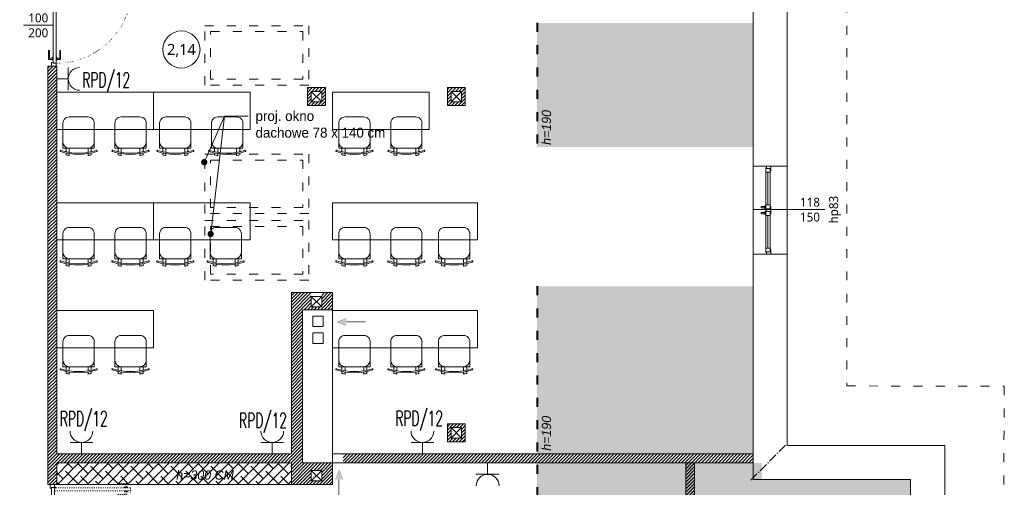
# Model space of a CAD drawing. Header units: millimetres. Extents: x 85284 to 143915, y -66821 to -28273.
# Tile 20 of 28: x 127936 to 129261, y -64365 to -63737. Entities that reach past the tile are written whole.
import ezdxf
from ezdxf import colors
from ezdxf.entities.mleader import LeaderData, LeaderLine
from ezdxf.enums import TextEntityAlignment as Align
from ezdxf.math import Vec2, Vec3

# ---------------------------------------------------------------- set-up
doc = ezdxf.new("R2010")
doc.units = ezdxf.units.MM
for name, pattern in [('ACAD_ISO03W100', [30, 12, -18]), ('ACAD_ISO07W100', [3, 0, -3]), ('ACAD_ISO10W100', [18, 12, -3, 0, -3])]:
    doc.linetypes.add(name, pattern=pattern)
doc.layers.get('0').update_dxf_attribs({"color": 251, "lineweight": 9})
for name, color, linetype, lineweight in [('IE_Gniazda', 3, 'Continuous', 15), ('IE_Numery obw ośw hala', 6, 'Continuous', 13), ('opis..KF', 251, 'Continuous', 9), ('pomocnicza', 251, 'Continuous', 9), ('siatka konstr..KF', 251, 'ACAD_ISO10W100', 9), ('stolarka_arch', 251, 'Continuous', 9), ('TEXT', 251, 'Continuous', 9), ('wentylacja..KF', 251, 'Continuous', 9), ('wymiar_arch', 251, 'Continuous', 9), ('wypełnienie 2', 251, 'Continuous', 9), ('ściana pro..KF', 251, 'Continuous', 9), ('ściany ist..KF', 251, 'Continuous', 9)]:
    doc.layers.add(name, color=color, linetype=linetype, lineweight=lineweight)
doc.styles.add('ARCH', font='segoeuil.ttf')
doc.styles.add('SIMPLEX', font='simplex', dxfattribs={"width": 0.85})
pattern_1 = [(45, (-308.0725, -28536.048), (-2.24506403, 2.24506403), [])]

# ---------------------------------------------------------------- blocks, each defined once
blk = doc.blocks.new('*U179')
at = {"layer": 'stolarka_arch', "lineweight": 0}
blk.add_lwpolyline([(0, 0), (118, 0), (118, -46), (0, -46)], close=True, dxfattribs=at)
at = {"layer": 'stolarka_arch'}
for points in [[(0, -22), (6, -22), (6, -23), (3, -23), (3, -28), (0, -28)], [(3, -23), (8, -23), (8, -29), (2, -29), (2, -28), (3, -28)], [(8, -26), (52, -26), (52, -23), (8, -23)], [(8, -26), (52, -26), (52, -29), (8, -29)], [(57, -23), (52, -23), (52, -29), (58, -29), (58, -28), (57, -28)], [(54, -22), (64, -22), (64, -23), (61, -23), (61, -28), (57, -28), (57, -23), (54, -23)], [(61, -23), (66, -23), (66, -29), (60, -29), (60, -28), (61, -28)], [(110, -26), (66, -26), (66, -23), (110, -23)], [(110, -26), (66, -26), (66, -29), (110, -29)], [(115, -23), (110, -23), (110, -29), (116, -29), (116, -28), (115, -28)], [(118, -22), (112, -22), (112, -23), (115, -23), (115, -28), (118, -28)], [(57, -30), (53, -30), (53, -29), (57, -29)], [(56, -35), (54, -35), (54, -30), (56, -30)], [(65, -30), (61, -30), (61, -29), (65, -29)], [(64, -35), (62, -35), (62, -30), (64, -30)]]:
    blk.add_lwpolyline(points, close=True, dxfattribs=at)
blk = doc.blocks.new('*U173')
at = {"layer": 'opis..KF'}
blk.add_line((20, 0), (-77, 0), dxfattribs=at)
at = {"layer": 'opis..KF', "style": 'ARCH', "flags": 12}
for tag, p in [('150', (0, 10)), ('120', (0, -10))]:
    blk.add_attdef(tag, text='', height=12, dxfattribs=at).set_placement(p, align=Align.MIDDLE_CENTER)
blk.add_attdef('hp', text='', height=12, rotation=90, dxfattribs=at).set_placement((31.7, 0), align=Align.MIDDLE_CENTER)
blk = doc.blocks.new('krzesło')
for p, q in [((5.7, 41.6), (5.7, 41.6)), ((1.8, 29.3), (-0.8, 29.3)), ((2.6, 33.5), (0, 33.5)), ((9.1, 29.3), (3.5, 29.3)), ((9.1, 33.5), (4.3, 33.5)), ((9.1, 37.7), (42.8, 37.7)), ((9.1, -4.4), (9.1, 37.7)), ((51.2, 29.3), (51.2, 4)), ((1.8, 4), (-0.8, 4)), ((9.1, 4), (3.5, 4)), ((2.6, -0.2), (0, -0.2)), ((9.1, -0.2), (4.3, -0.2)), ((5.7, -8.3), (5.7, -8.3)), ((42.8, -4.4), (9.1, -4.4))]:
    blk.add_line(p, q)
for centre, radius, start, end in [((79.1, 16.7), 78.3, 161.8381, 198.1619), ((79.1, 16.7), 76.7, 161.8381, 198.1619), ((5.5, 40.8), 0.841, 71.2164, 161.8381), ((5.5, 40.8), 0.841, 341.8381, 71.2164), ((79.1, 16.7), 80.9, 167.9968, 171.0267), ((17.5, 29.3), 8.41, 90, 180), ((42.8, 29.3), 8.41, 0, 90), ((79.1, 16.7), 80.9, 188.9733, 192.0032), ((17.5, 4), 8.41, 180, 270), ((42.8, 4), 8.41, 270, 0), ((5.5, -7.5), 0.841, 198.1619, 288.7836), ((5.5, -7.5), 0.841, 288.7836, 18.1619)]:
    blk.add_arc(centre, radius, start, end)
blk = doc.blocks.new('*U197')
at = {"layer": 'stolarka_arch', "linetype": 'ACAD_ISO03W100', "lineweight": 0, "ltscale": 0.1}
for points in [[(3.5, 97), (-1.5, 97), (-1.5, 85), (-0.5, 85), (-0.5, 95), (3.5, 95)], [(3.5, 98), (3.5, 94), (4.5, 94), (4.5, 98)], [(4.5, 102), (4.5, 0), (8.5, 0), (8.5, 102)], [(9.5, 98), (9.5, 94), (8.5, 94), (8.5, 98)], [(9.5, 97), (14.5, 97), (14.5, 85), (13.5, 85), (13.5, 95), (9.5, 95)]]:
    blk.add_lwpolyline(points, close=True, dxfattribs=at)
at = {"layer": 'stolarka_arch'}
for points in [[(5, -4), (5, -6), (0, -6), (0, 0), (4, 0), (4, -4), (5, -4)], [(106, 0), (4, 0), (4, -4), (106, -4)], [(101, 1), (101, 6), (89, 6), (89, 5), (99, 5), (99, 1)], [(102, 1), (98, 1), (98, 0), (102, 0)], [(105, -4), (105, -6), (110, -6), (110, 0), (106, 0), (106, -4), (105, -4)], [(101, -5), (101, -10), (89, -10), (89, -9), (99, -9), (99, -5)], [(102, -5), (98, -5), (98, -4), (102, -4)]]:
    blk.add_lwpolyline(points, close=True, dxfattribs=at)
blk.add_circle((4, 0.5), 0.5, dxfattribs=at)
at = {"layer": 'stolarka_arch', "linetype": 'ACAD_ISO07W100', "lineweight": 0, "ltscale": 0.5}
blk.add_arc((4, 0), 102, 0, 89.6506, dxfattribs=at)
blk = doc.blocks.new('opis drzwi')
at = {"layer": 'opis..KF'}
blk.add_line((-20, 0), (20, 0), dxfattribs=at)
at = {"layer": 'opis..KF', "style": 'ARCH', "flags": 12}
for tag, p in [('90', (0, 10)), ('200', (0, -10))]:
    blk.add_attdef(tag, text='', height=12, dxfattribs=at).set_placement(p, align=Align.MIDDLE_CENTER)
blk = doc.blocks.new('*U1072')
at = {"layer": 'wentylacja..KF', "lineweight": 5}
h = blk.add_hatch(color=256, dxfattribs=at)
h.dxf.hatch_style = 1
h.paths.add_polyline_path([(12.5, 5), (12.5, 1.2), (38.5, 1.2), (38.5, -1.3), (12.5, -1.3), (12.5, -5), (0, 0)])
at = {"layer": 'wentylacja..KF', "color": 240, "const_width": 0.239}
blk.add_lwpolyline([(12.5, 5), (12.5, 1.2), (38.5, 1.2), (38.5, -1.3), (12.5, -1.3), (12.5, -5), (0, 0)], close=True, dxfattribs=at)
blk = doc.blocks.new('nr pom')
at = {"layer": 'opis..KF', "lineweight": 20}
blk.add_circle((0, 0), 25, dxfattribs=at)
at = {"layer": 'opis..KF', "style": 'ARCH'}
blk.add_attdef('00', text='', height=15, dxfattribs=at).set_placement((0, 0), align=Align.MIDDLE_CENTER)
blk = doc.blocks.new('_Dot')
at = {"color": 0, "linetype": 'ByBlock', "lineweight": -2}
blk.add_line((-0.5, 0), (-1, 0), dxfattribs=at)
at = {"color": 0, "linetype": 'ByBlock', "const_width": 0.5}
blk.add_lwpolyline([(-0.25, 0, 1), (0.25, 0, 1)], format="xyb", close=True, dxfattribs=at)
blk = doc.blocks.new('G_poj_1faz_IP20')
at = {"layer": 'IE_Gniazda', "color": 0}
for p, q in [((-15.3, 15.3), (15.3, 15.3)), ((0, 15.3), (0, 0))]:
    blk.add_line(p, q, dxfattribs=at)
blk.add_arc((0, 30.7), 15.3, 180, 0, dxfattribs=at)

msp = doc.modelspace()

# ---------------------------------------------------------------- hatches: boundary and pattern name
at = {"layer": 'pomocnicza', "linetype": 'ByBlock', "lineweight": 0, "true_color": 0xe8e8e8}
h = msp.add_hatch(color=254, dxfattribs=at)
h.dxf.hatch_style = 1
h.paths.add_polyline_path([(128632.4, -63908), (128922.9, -63908), (128922.9, -63741), (128632.4, -63741)])
h = msp.add_hatch(color=254, dxfattribs=at)
h.dxf.hatch_style = 1
h.paths.add_polyline_path([(128632.4, -64320.5), (128922.9, -64320.5), (128922.9, -64095), (128632.4, -64095)])
h = msp.add_hatch(color=254, dxfattribs=at)
h.dxf.hatch_style = 1
h.paths.add_polyline_path([(128632.4, -64332.5), (128632.4, -64643.2), (128844.3, -64643.2), (128844.3, -65088.8), (129046.9, -65088.8), (129046.9, -64931), (129134.9, -64931), (129134.9, -64355), (128934.9, -64355), (128934.9, -64332.5)])
at = {"layer": 'wypełnienie 2', "linetype": 'ByBlock', "transparency": 33554595}
h = msp.add_hatch(dxfattribs=at)
h.set_pattern_fill('ANSI31', color=256)
h.set_pattern_definition(pattern_1)
h.paths.add_polyline_path([(127986.4, -63799.2), (127974.4, -63799.2), (127974.4, -63833), (127986.4, -63833)])
h.paths.add_polyline_path([(127986.4, -63834.1), (127986.4, -63833), (127974.4, -63833), (127974.4, -63847), (127986.4, -63847)])
h.paths.add_polyline_path([(127986.4, -63847), (127974.4, -63847), (127974.4, -64108.6), (127986.4, -64108.6)])
h.paths.add_polyline_path([(127986.4, -64108.6), (127974.4, -64108.6), (127974.4, -64122.6), (127986.4, -64122.6)])
h.paths.add_polyline_path([(127986.4, -64122.6), (127974.4, -64122.6), (127974.4, -64342.5), (127986.4, -64342.5), (127986.4, -64332.5), (128057.8, -64332.5), (128065.7, -64324.1), (128065.7, -64320.5), (127986.4, -64320.5)])
h.paths.add_polyline_path([(127834.2, -63956.4), (127977.3, -63956.4), (127977.3, -63895.8), (127834.2, -63895.8)], flags=9)
h = msp.add_hatch(dxfattribs=at)
h.set_pattern_fill('ANSI31', color=256)
h.set_pattern_definition(pattern_1)
h.paths.add_polyline_path([(128342.7, -63828), (128328.7, -63828), (128328.7, -63833), (128342.7, -63833)])
h.paths.add_polyline_path([(128328.7, -63828), (128323.7, -63828), (128323.7, -63833), (128328.7, -63833)])
h.paths.add_polyline_path([(128328.7, -63833), (128323.7, -63833), (128323.7, -63847), (128328.7, -63847)])
h.paths.add_polyline_path([(128328.7, -63847), (128323.7, -63847), (128323.7, -63852), (128328.7, -63852)])
h.paths.add_polyline_path([(128342.7, -63847), (128328.7, -63847), (128328.7, -63852), (128342.7, -63852)])
h.paths.add_polyline_path([(128347.7, -63847), (128342.7, -63847), (128342.7, -63852), (128347.7, -63852)])
h.paths.add_polyline_path([(128347.7, -63833), (128342.7, -63833), (128342.7, -63847), (128347.7, -63847)])
h.paths.add_polyline_path([(128347.7, -63828), (128342.7, -63828), (128342.7, -63833), (128347.7, -63833)])
h = msp.add_hatch(dxfattribs=at)
h.set_pattern_fill('ANSI31', color=256)
h.set_pattern_definition(pattern_1)
h.paths.add_polyline_path([(128516.7, -63833), (128511.7, -63833), (128511.7, -63847), (128516.7, -63847)])
h.paths.add_polyline_path([(128530.7, -63828), (128516.7, -63828), (128516.7, -63833), (128530.7, -63833)])
h.paths.add_polyline_path([(128516.7, -63828), (128511.7, -63828), (128511.7, -63833), (128516.7, -63833)])
h.paths.add_polyline_path([(128516.7, -63847), (128511.7, -63847), (128511.7, -63852), (128516.7, -63852)])
h.paths.add_polyline_path([(128530.7, -63847), (128524.9, -63847, -0.256566), (128524.3, -63848, -0.59164), (128522.4, -63847), (128516.7, -63847), (128516.7, -63852), (128530.7, -63852)])
h.paths.add_polyline_path([(128535.7, -63828), (128530.7, -63828), (128530.7, -63852), (128535.7, -63852)])
h = msp.add_hatch(dxfattribs=at)
h.set_pattern_fill('ANSI31', color=256)
h.set_pattern_definition(pattern_1)
h.paths.add_polyline_path([(128357.4, -64103.6), (128342.7, -64103.6), (128342.7, -64122.6), (128328.7, -64122.6), (128301.9, -64122.6), (128301.9, -64127.6), (128301.9, -64320.5), (128069.1, -64320.5), (128065.7, -64324.1), (128065.7, -64332.5), (128301.9, -64332.5), (128301.9, -64342.5), (128342.7, -64342.5), (128342.7, -64356.5), (128342.7, -64361.5), (128357.4, -64361.5), (128357.4, -64332.5), (128316.9, -64332.5), (128316.9, -64126.5), (128357.4, -64126.5)])
h.paths.add_polyline_path([(128328.7, -64108.6), (128301.9, -64108.6), (128301.9, -64122.6), (128328.7, -64122.6)], flags=17)
h.paths.add_polyline_path([(128328.7, -64103.6), (128301.9, -64103.6), (128301.9, -64108.6), (128328.7, -64108.6)], flags=17)
h.paths.add_polyline_path([(128328.7, -64342.5), (128301.9, -64342.5), (128301.9, -64356), (128328.7, -64356)], flags=17)
h.paths.add_polyline_path([(128328.7, -64356), (128301.9, -64356), (128301.9, -64361.5), (128328.7, -64361.5)], flags=17)
h.paths.add_polyline_path([(128342.7, -64356.5), (128328.7, -64356.5), (128328.7, -64361.5), (128342.7, -64361.5)], flags=17)
h.paths.add_polyline_path([(128065.7, -64324.1), (128057.8, -64332.5), (128065.7, -64332.5)])
h.paths.add_polyline_path([(128516.7, -64320.5), (128371.4, -64320.5), (128371.4, -64332.5), (128516.7, -64332.5)])
h.paths.add_polyline_path([(128530.7, -64320.5), (128516.7, -64320.5), (128516.7, -64332.5), (128530.7, -64332.5)])
h = msp.add_hatch(dxfattribs=at)
h.set_pattern_fill('ANSI31', color=256)
h.set_pattern_definition(pattern_1)
h.paths.add_polyline_path([(128530.7, -64280), (128516.7, -64280), (128516.7, -64285), (128530.7, -64285)])
h.paths.add_polyline_path([(128535.7, -64280), (128530.7, -64280), (128530.7, -64304), (128535.7, -64304)])
h.paths.add_polyline_path([(128530.7, -64299), (128516.7, -64299), (128516.7, -64304), (128530.7, -64304)])
h.paths.add_polyline_path([(128516.7, -64280), (128511.7, -64280), (128511.7, -64304), (128516.7, -64304)])
h = msp.add_hatch(dxfattribs=at)
h.set_pattern_fill('ANSI31', color=256)
h.set_pattern_definition(pattern_1)
h.paths.add_polyline_path([(128632.4, -64320.5), (128530.7, -64320.5), (128530.7, -64332.5), (128632.4, -64332.5)])
h.paths.add_polyline_path([(128922.9, -64320.5), (128632.4, -64320.5), (128632.4, -64332.5), (128922.9, -64332.5)])
at = {"layer": 'wypełnienie 2', "linetype": 'ByBlock', "lineweight": 0, "true_color": 0x5c5c5c}
h = msp.add_hatch(dxfattribs=at)
h.set_pattern_fill('ANSI38', color=251, scale=3)
h.set_pattern_definition([(45, (-24988.327, -28536.048), (-6.7351921, 6.7351921), []), (135, (-24988.327, -28536.048), (-20.2055763, 6.7351921), [23.8125, -14.2875])])
h.paths.add_polyline_path([(128065.7, -64342.5), (127986.4, -64342.5), (127986.4, -64356), (128065.7, -64356)])
h.paths.add_polyline_path([(128065.7, -64332.5), (127986.4, -64332.5), (127986.4, -64342.5), (128065.7, -64342.5)])
h.paths.add_polyline_path([(128065.7, -64356), (127986.4, -64356), (127986.4, -64361.5), (128065.7, -64361.5)])
h.paths.add_polyline_path([(128081.2, -64356), (128065.7, -64356), (128065.7, -64361.5), (128081.2, -64361.5)])
h.paths.add_polyline_path([(128081.2, -64342.5), (128065.7, -64342.5), (128065.7, -64356), (128081.2, -64356)])
h.paths.add_polyline_path([(128081.2, -64332.5), (128065.7, -64332.5), (128065.7, -64342.5), (128081.2, -64342.5)])
h.paths.add_polyline_path([(128131.2, -64332.5), (128081.2, -64332.5), (128081.2, -64342.5), (128131.2, -64342.5)])
h.paths.add_polyline_path([(128131.2, -64342.5), (128081.2, -64342.5), (128081.2, -64356), (128131.2, -64356)])
h.paths.add_polyline_path([(128131.2, -64356), (128081.2, -64356), (128081.2, -64361.5), (128131.2, -64361.5)])
h.paths.add_polyline_path([(128301.9, -64356), (128131.2, -64356), (128131.2, -64361.5), (128301.9, -64361.5)])
h.paths.add_polyline_path([(128301.9, -64342.5), (128131.2, -64342.5), (128131.2, -64356), (128301.9, -64356)])
h.paths.add_polyline_path([(128301.9, -64332.5), (128131.2, -64332.5), (128131.2, -64342.5), (128301.9, -64342.5)])
at = {"layer": 'wypełnienie 2', "linetype": 'ByBlock', "transparency": 33554595}
h = msp.add_hatch(dxfattribs=at)
h.set_pattern_fill('ANSI31', color=256)
h.set_pattern_definition(pattern_1)
h.paths.add_polyline_path([(128844.3, -64431.7), (128832.3, -64443.7), (128832.3, -64643.2), (128844.3, -64643.2)])
h.paths.add_polyline_path([(128844.3, -64332.5), (128832.3, -64332.5), (128832.3, -64443.7), (128844.3, -64431.7)])
h.paths.add_polyline_path([(128844.3, -64643.3), (128832.3, -64655.4), (128832.3, -64931), (128844.3, -64931)])
h.paths.add_polyline_path([(128883.4, -64959), (128872.4, -64959), (128872.4, -64971), (128883.4, -64971)])
h.paths.add_polyline_path([(129046.9, -64959), (128883.4, -64959), (128883.4, -64971), (129046.9, -64971)])
h = msp.add_hatch(dxfattribs=at)
h.set_pattern_fill('ANSI31', color=256)
h.set_pattern_definition(pattern_1)
h.paths.add_polyline_path([(127986.4, -64342.5), (127974.4, -64342.5), (127974.4, -64356), (127986.4, -64356)])
h.paths.add_polyline_path([(127986.4, -64603), (127974.4, -64603), (127974.4, -64617), (127986.4, -64617)])
h.paths.add_polyline_path([(127986.4, -64885), (127974.4, -64885), (127974.4, -64895), (127986.4, -64895)])
h.paths.add_polyline_path([(127974.4, -64885.1), (127986.4, -64885.1), (127986.4, -64617), (127974.4, -64617)])
h.paths.add_polyline_path([(127986.4, -64471.5), (127974.4, -64471.5), (127974.4, -64603), (127986.4, -64603)])
h.paths.add_polyline_path([(127974.4, -64361.5), (127986.4, -64361.5), (127986.4, -64356), (127974.4, -64356)])

# ---------------------------------------------------------------- linework, layer by layer
at = {"linetype": 'ACAD_ISO03W100'}
msp.add_lwpolyline([(127084.9, -62605), (129048.9, -62605), (129048.9, -64229), (129260.9, -64229.5), (129256.4, -64984.6), (129162, -64984.6), (129162, -65442.4), (129260.9, -65442.4), (129260.9, -65959.9), (129019.5, -66206), (127438.5, -66206)], dxfattribs=at)
for points in [[(128185.3, -63824.7), (128185.3, -63744.7), (128325.3, -63744.7), (128325.3, -63824.7)], [(128193.3, -63816.7), (128193.3, -63752.7), (128317.3, -63752.7), (128317.3, -63816.7)], [(128185.3, -63997.3), (128185.3, -63917.3), (128325.3, -63917.3), (128325.3, -63997.3)], [(128193.3, -63989.3), (128193.3, -63925.3), (128317.3, -63925.3), (128317.3, -63989.3)], [(128185.3, -64086.7), (128185.3, -64006.7), (128325.3, -64006.7), (128325.3, -64086.7)], [(128193.3, -64078.7), (128193.3, -64014.7), (128317.3, -64014.7), (128317.3, -64078.7)]]:
    msp.add_lwpolyline(points, close=True, dxfattribs=at)
for points in [[(127986.4, -63884.1), (127986.4, -63834.1), (128116.4, -63834.1), (128116.4, -63884.1), (127986.4, -63884.1)], [(128116.4, -63884.1), (128116.4, -63834.1), (128246.4, -63834.1), (128246.4, -63884.1), (128116.4, -63884.1)], [(128357.4, -63884.1), (128357.4, -63834.1), (128487.4, -63834.1), (128487.4, -63884.1), (128357.4, -63884.1)], [(127986.4, -64032.8), (127986.4, -63982.8), (128116.4, -63982.8), (128116.4, -64032.8), (127986.4, -64032.8)], [(128116.4, -64032.8), (128116.4, -63982.8), (128246.4, -63982.8), (128246.4, -64032.8), (128116.4, -64032.8)], [(127986.4, -64177.8), (127986.4, -64127.8), (128116.4, -64127.8), (128116.4, -64177.8), (127986.4, -64177.8)]]:
    msp.add_lwpolyline(points)
for points in [[(128552.4, -63982.8), (128552.4, -64032.8), (128357.4, -64032.8), (128357.4, -63982.8)], [(128552.4, -64127.6), (128552.4, -64177.6), (128357.4, -64177.6), (128357.4, -64127.6)], [(128330.7, -64135.2), (128344.7, -64135.2), (128344.7, -64149.2), (128330.7, -64149.2)], [(128330.7, -64157.8), (128344.7, -64157.8), (128344.7, -64171.8), (128330.7, -64171.8)]]:
    msp.add_lwpolyline(points, close=True)
at = {"layer": 'pomocnicza', "color": 114, "linetype": 'ACAD_ISO03W100', "lineweight": 40, "true_color": 0x139b48}
for p, q in [((128632.4, -63741), (128632.4, -63908)), ((128632.4, -64095), (128632.4, -64644.5))]:
    msp.add_line(p, q, dxfattribs=at)
at = {"layer": 'siatka konstr..KF', "color": 18, "lineweight": 9, "true_color": 0x000000}
msp.add_line((128966.4, -64308.8), (128919.9, -64355.5), dxfattribs=at)
at = {"layer": 'wymiar_arch', "linetype": 'ByBlock'}
msp.add_line((128301.9, -64361.5), (127986.4, -64361.5), dxfattribs=at)
at = {"layer": 'ściana pro..KF', "linetype": 'ByBlock'}
for p, q in [((127974.4, -64361.5), (127974.4, -63799.2)), ((127974.4, -63799.2), (127986.4, -63799.2)), ((127986.4, -64320.5), (127986.4, -63799.2)), ((128301.9, -64320.5), (128301.9, -64126.5)), ((128301.9, -64320.5), (127986.4, -64320.5)), ((128922.9, -64320.5), (128357.4, -64320.5)), ((127986.4, -64361.5), (127986.4, -64332.5)), ((128301.9, -64332.5), (127986.4, -64332.5)), ((128301.9, -64361.5), (128301.9, -64332.5)), ((128922.9, -64332.5), (128357.4, -64332.5)), ((128357.4, -64332.5), (128357.4, -64361.5)), ((128832.3, -64931), (128832.3, -64332.5)), ((128844.3, -64931), (128844.3, -64332.5)), ((127986.4, -64361.5), (127974.4, -64361.5)), ((128357.4, -64361.5), (128301.9, -64361.5))]:
    msp.add_line(p, q, dxfattribs=at)
for points in [[(128323.7, -63852), (128347.7, -63852), (128347.7, -63828), (128323.7, -63828)], [(128511.7, -63852), (128535.7, -63852), (128535.7, -63828), (128511.7, -63828)], [(128511.7, -64304), (128535.7, -64304), (128535.7, -64280), (128511.7, -64280)]]:
    msp.add_lwpolyline(points, close=True, dxfattribs=at)
msp.add_lwpolyline([(128357.4, -64127.6), (128357.4, -64103.6), (128301.9, -64103.6), (128301.9, -64127.6)], dxfattribs=at)
at = {"layer": 'ściany ist..KF', "linetype": 'ByBlock'}
for p, q in [((128328.7, -63833), (128342.7, -63847)), ((128328.7, -63847), (128342.7, -63833)), ((128328.7, -63833), (128342.7, -63847)), ((128328.7, -63847), (128342.7, -63833)), ((128516.7, -63833), (128530.7, -63847)), ((128516.7, -63847), (128530.7, -63833)), ((128328.7, -64108.6), (128342.7, -64122.6)), ((128328.7, -64122.6), (128342.7, -64108.6)), ((128357.4, -64126.5), (128316.9, -64126.5)), ((128316.9, -64126.5), (128316.9, -64332.5)), ((128357.4, -64135.2), (128357.4, -64126.5)), ((128357.4, -64157.8), (128357.4, -64149.2)), ((128357.4, -64332.5), (128357.4, -64171.8)), ((128516.7, -64285), (128530.7, -64299)), ((128516.7, -64299), (128530.7, -64285)), ((128316.9, -64332.5), (128357.4, -64332.5)), ((128328.7, -64342.5), (128342.7, -64356.5)), ((128328.7, -64356.5), (128342.7, -64342.5)), ((128342.7, -64356.5), (128328.7, -64342.5))]:
    msp.add_line(p, q, dxfattribs=at)
for points in [[(128922.9, -63933.7), (128968.9, -63933.7), (128968.9, -63696.6), (128922.9, -63696.6)], [(128328.7, -63847), (128342.7, -63847), (128342.7, -63833), (128328.7, -63833)], [(128516.7, -63847), (128530.7, -63847), (128530.7, -63833), (128516.7, -63833)], [(128328.7, -64122.6), (128342.7, -64122.6), (128342.7, -64108.6), (128328.7, -64108.6)], [(128516.7, -64299), (128530.7, -64299), (128530.7, -64285), (128516.7, -64285)], [(128328.7, -64356.5), (128342.7, -64356.5), (128342.7, -64342.5), (128328.7, -64342.5)]]:
    msp.add_lwpolyline(points, close=True, dxfattribs=at)
for points in [[(128328.7, -63833), (128342.7, -63833), (128342.7, -63847), (128328.7, -63847), (128328.7, -63833)], [(128328.7, -63833), (128342.7, -63833), (128342.7, -63847), (128328.7, -63847), (128328.7, -63833)], [(128516.7, -63833), (128530.7, -63833), (128530.7, -63847), (128516.7, -63847), (128516.7, -63833)], [(128922.9, -64051.7), (128968.9, -64051.7), (128968.9, -64309), (129180.9, -64309), (129180.9, -64977), (129092.9, -64977), (129092.9, -65088), (129046.9, -65088), (129046.9, -64931), (129134.9, -64931), (129134.9, -64355), (128922.9, -64355), (128922.9, -64051.7)], [(128328.7, -64108.6), (128342.7, -64108.6), (128342.7, -64122.6), (128328.7, -64122.6), (128328.7, -64108.6)], [(128516.7, -64285), (128530.7, -64285), (128530.7, -64299), (128516.7, -64299), (128516.7, -64285)], [(128328.7, -64342.5), (128342.7, -64342.5), (128342.7, -64356.5), (128328.7, -64356.5), (128328.7, -64342.5)]]:
    msp.add_lwpolyline(points, dxfattribs=at)

# ---------------------------------------------------------------- block references
at = {"rotation": 89.99999999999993}
for p in [(128032.4, -63918.5), (128102.2, -63918.5), (128162.4, -63918.5), (128232.2, -63918.5), (128403.4, -63918.5), (128473.2, -63918.5), (128032.4, -64067.2), (128102.2, -64067.2), (128162.4, -64067.2), (128230.2, -64067.2), (128403.4, -64067.2), (128473.2, -64067.2), (128537.5, -64067.2), (128032.4, -64212.2), (128102.2, -64212.2), (128403.4, -64212.2), (128473.2, -64212.2), (128537.5, -64212.2)]:
    msp.add_blockref('krzesło', p, dxfattribs=at)
ref = msp.add_blockref('*U173', (128999.5, -63992))
ref.add_attrib('150', '118', dxfattribs={"layer": 'opis..KF', "height": 12, "style": 'ARCH'}).set_placement((128999.5, -63982), align=Align.MIDDLE_CENTER)
ref.add_attrib('120', '150', dxfattribs={"layer": 'opis..KF', "height": 12, "style": 'ARCH'}).set_placement((128999.5, -64002), align=Align.MIDDLE_CENTER)
ref.add_attrib('hp', 'hp83', dxfattribs={"layer": 'opis..KF', "height": 12, "rotation": 90, "style": 'ARCH'}).set_placement((129031.3, -63992), align=Align.MIDDLE_CENTER)
at = {"layer": 'IE_Gniazda', "rotation": 270}
msp.add_blockref('G_poj_1faz_IP20', (127986.4, -63816.2), dxfattribs=at)
at = {"layer": 'IE_Gniazda'}
for p in [(128019.5, -64320.5), (128276.1, -64320.5), (128478.2, -64320.5)]:
    msp.add_blockref('G_poj_1faz_IP20', p, dxfattribs=at)
at = {"layer": 'IE_Gniazda', "xscale": -1, "rotation": 180}
msp.add_blockref('G_poj_1faz_IP20', (128565.9, -64332.5), dxfattribs=at)
at = {"layer": 'opis..KF', "color": 30}
msp.add_blockref('nr pom', (128154, -63776.7), dxfattribs=at).add_auto_attribs({'00': '2,14'})
at = {"layer": 'stolarka_arch', "rotation": 270}
for p in [(127985.4, -63689.2), (127983.4, -64361.5)]:
    msp.add_blockref('*U197', p, dxfattribs=at)
at = {"layer": 'stolarka_arch', "xscale": -1, "rotation": 270}
msp.add_blockref('*U179', (128968.9, -64051.7), dxfattribs=at)
at = {"layer": 'TEXT'}
ref = msp.add_blockref('opis drzwi', (127961.4, -63744.2), dxfattribs=at)
ref.add_attrib('90', '100', dxfattribs={"layer": 'opis..KF', "height": 12, "style": 'ARCH'}).set_placement((127961.4, -63734.2), align=Align.MIDDLE_CENTER)
ref.add_attrib('200', '200', dxfattribs={"layer": 'opis..KF', "height": 12, "style": 'ARCH'}).set_placement((127961.4, -63754.2), align=Align.MIDDLE_CENTER)
at = {"layer": 'wentylacja..KF'}
msp.add_blockref('*U1072', (128363.3, -64143.1), dxfattribs=at)
at = {"layer": 'wentylacja..KF', "rotation": 270}
msp.add_blockref('*U1072', (128366.1, -64342.1), dxfattribs=at)

# ---------------------------------------------------------------- texts
at = {"layer": 'IE_Numery obw ośw hala', "style": 'SIMPLEX', "width": 0.6}
for p in [(128020.7, -63827.6), (127990.4, -64283), (128441.6, -64282.5), (128231.6, -64285.3)]:
    msp.add_text('RPD/12', height=20, dxfattribs=at).set_placement(p)
at = {"layer": 'opis..KF', "char_height": 12.48, "attachment_point": 5, "rotation": 90, "style": 'ARCH'}
for insert in [(128645.1, -63881.5), (128645.1, -64292.7)]:
    msp.add_mtext_dynamic_manual_height_columns('{\\fCentury Gothic|b0|i1|c238|p34;h=190}', width=156.7, gutter_width=70, heights=[0], dxfattribs=dict(at, insert=insert))
at = {"layer": 'opis..KF', "insert": (128185.8, -64348.9), "char_height": 12.48, "attachment_point": 5, "style": 'ARCH'}
msp.add_mtext_dynamic_manual_height_columns('{\\fCentury Gothic|b0|i1|c238|p34;h=300 CM}', width=156.7, gutter_width=70, heights=[0], dxfattribs=at)

# ---------------------------------------------------------------- leaders
at = {"layer": 'opis..KF', "lineweight": 9}
ml = msp.add_multileader_mtext('Standard', dxfattribs=at)
ml.set_content('{\\fCentury Gothic|b0|i0|c238|p34;proj. okno \\Pdachowe 78 x 140 cm}', color=256, style='ARCH')
ml.set_leader_properties(color=256, linetype='ByLayer', lineweight=-1)
ml.set_arrow_properties(name='DOT')
ml.build(insert=Vec2(0, 0))
ml.multileader.update_dxf_attribs({"dogleg_length": 31.7, "arrow_head_size": 8.39})
ctx = ml.context
ctx.base_point, ctx.char_height, ctx.arrow_head_size, ctx.landing_gap_size, ctx.plane_origin = Vec3(128243.6, -63866.3), 13.416, 8.39, 10.1, Vec3(128557.1, -63782.4)
notes = []
notes.append((ctx, [(1, (1, 1, 0), (128211.9, -63866.3), (1, 0), 31.7, [(0, [(128184.7, -63928.2)], 0, [])])]))
ctx.mtext.insert, ctx.mtext.flow_direction = Vec3(128253.7, -63859.4), 5
ml = msp.add_multileader_mtext('Standard', dxfattribs=at)
ml.set_content(' ', color=256, style='ARCH')
ml.set_leader_properties(color=256, linetype='ByLayer', lineweight=-1)
ml.set_arrow_properties(name='DOT')
ml.build(insert=Vec2(0, 0))
ml.multileader.update_dxf_attribs({"dogleg_length": 31.7, "arrow_head_size": 8.39})
ctx = ml.context
ctx.base_point, ctx.char_height, ctx.arrow_head_size, ctx.landing_gap_size, ctx.plane_origin = Vec3(128243.6, -63866.3), 13.4, 8.39, 10.1, Vec3(127557.1, -63929.9)
notes.append((ctx, [(1, (1, 1, 0), (128211.9, -63866.3), (1, 0), 31.7, [(0, [(128193.3, -64024.7)], 0, [])])]))
ctx.mtext.insert, ctx.mtext.width, ctx.mtext.flow_direction = Vec3(128253.7, -63859.6), 152.555, 5
for ctx, leaders in notes:
    for number, flags, end, landing, length, lines in leaders:
        leader = LeaderData()
        leader.index, (leader.has_last_leader_line, leader.has_dogleg_vector, leader.attachment_direction) = number, flags
        leader.last_leader_point, leader.dogleg_vector, leader.dogleg_length = Vec3(end), Vec3(landing), length
        for number, points, colour, breaks in lines:
            line = LeaderLine()
            line.index, line.vertices, line.color, line.breaks = number, Vec3.list(points), colors.encode_raw_color(colour), breaks
            leader.lines.append(line)
        ctx.leaders.append(leader)

doc.saveas('drawing.dxf')
